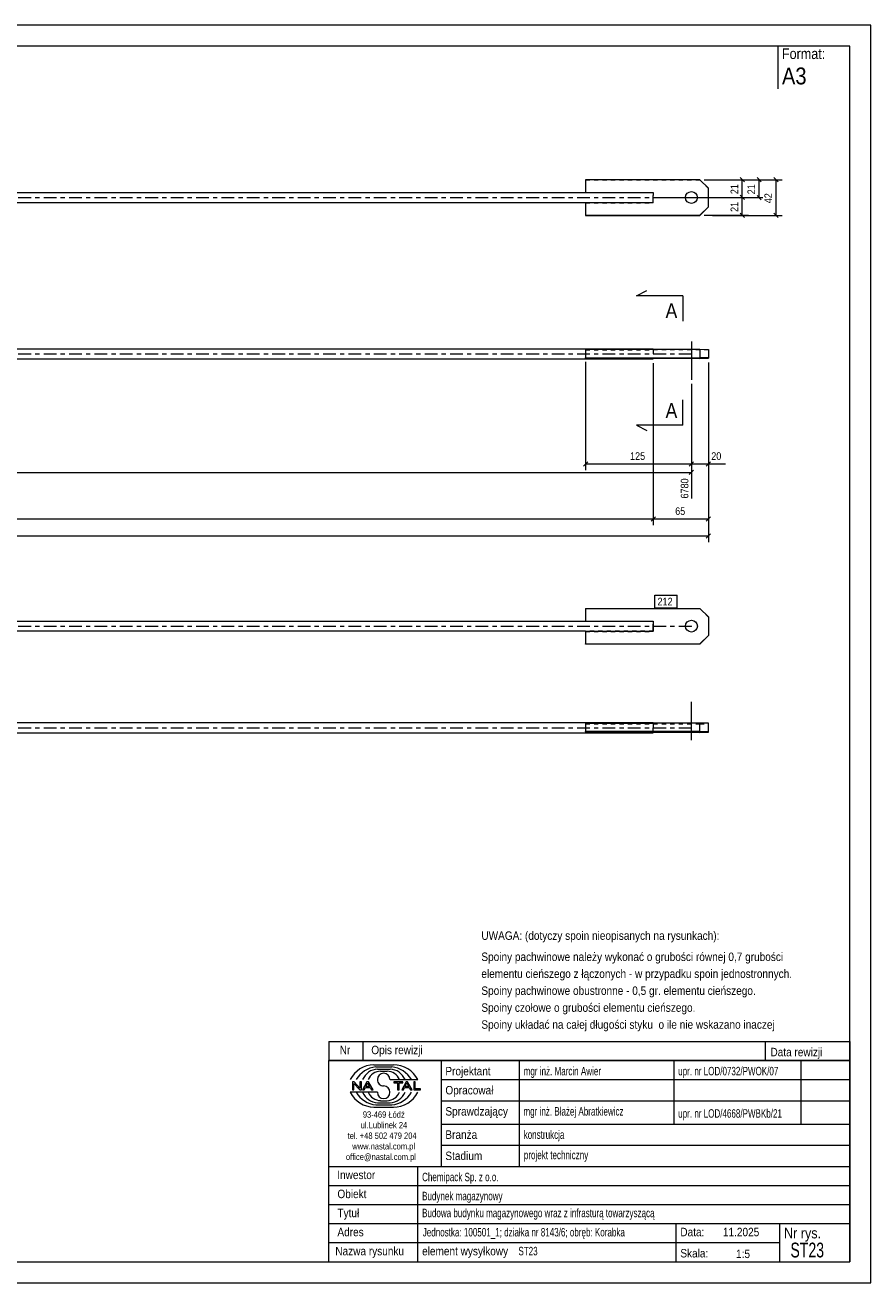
# Model space of a CAD drawing. Header units: millimetres. Extents: x 0 to 420, y 0 to 297.
# Tile 2 of 2: x 220 to 420, y 0 to 297. Entities that reach past the tile are written whole.
import ezdxf

# ---------------------------------------------------------------- set-up
doc = ezdxf.new("R2010")
doc.units = ezdxf.units.MM
for name, pattern in [('XKITLINE00', [0]), ('XKITLINE01', [4, 1, -1, 1, -1]), ('XKITLINE03', [6, 3, -1, 1, -1])]:
    doc.linetypes.add(name, pattern=pattern)
for name, color, linetype, lineweight in [('Arkusz rysunku', 3, 'Continuous', 0), ('Element', 2, 'Continuous', 0), ('Inny typ obiektu', 7, 'Continuous', 0), ('Przekrój', 7, 'Continuous', 0), ('Wymiar', 4, 'Continuous', 0), ('Znak elementu', 2, 'Continuous', 0), ('Śruba', 3, 'Continuous', 0)]:
    doc.layers.add(name, color=color, linetype=linetype, lineweight=lineweight)
doc.styles.add('ARIAL', font='ARIAL.TTF')

msp = doc.modelspace()

# ---------------------------------------------------------------- linework, layer by layer
at = {"layer": 'Arkusz rysunku', "linetype": 'XKITLINE00', "lineweight": 0}
for p, q in [((420, 297), (0, 297)), ((420, 297), (415, 297)), ((420, 0), (420, 297)), ((415, 292), (5, 292)), ((415, 5), (415, 292)), ((5, 5), (415, 5)), ((0, 0), (420, 0))]:
    msp.add_line(p, q, dxfattribs=at)
at = {"layer": 'Element', "linetype": 'XKITLINE00', "lineweight": 0}
for p, q in [((379.62, 260.5), (352.62, 260.5)), ((352.62, 260.5), (352.62, 257.48)), ((381.62, 258.5), (379.62, 260.5)), ((381.62, 254.06), (381.62, 258.5)), ((200.62, 257.48), (368.62, 257.48)), ((352.62, 257.5), (368.62, 257.5)), ((368.62, 257.5), (368.62, 256.78)), ((368.62, 255.83), (368.62, 256.78)), ((368.62, 255.1), (368.62, 255.83)), ((352.62, 255.08), (200.62, 255.08)), ((352.62, 255.1), (368.62, 255.1)), ((352.62, 255.1), (352.62, 252.06)), ((379.62, 252.1), (381.62, 254.1)), ((379.62, 252.06), (381.62, 254.06)), ((352.62, 252.1), (379.62, 252.1)), ((352.62, 252.06), (379.62, 252.06)), ((379.62, 252.1), (379.62, 252.06)), ((200.62, 220.58), (368.62, 220.58)), ((352.62, 220.47), (379.62, 220.47)), ((352.62, 220.47), (352.62, 218.41)), ((368.62, 220.58), (368.62, 220.47)), ((379.62, 220.47), (381.62, 220.43)), ((379.62, 220.47), (379.62, 218.47)), ((381.62, 220.43), (381.62, 218.33)), ((200.62, 218.18), (368.62, 218.18)), ((352.62, 218.47), (379.62, 218.47)), ((352.62, 218.41), (368.62, 218.41)), ((368.62, 218.41), (368.62, 218.39)), ((368.62, 218.18), (368.62, 218.39)), ((379.62, 218.29), (368.62, 218.29)), ((381.62, 218.43), (379.62, 218.47)), ((379.62, 218.29), (381.62, 218.33)), ((352.62, 159.28), (352.62, 156.28)), ((352.62, 159.28), (379.62, 159.28)), ((379.62, 159.28), (381.62, 157.28)), ((200.62, 156.26), (368.62, 156.26)), ((352.62, 156.28), (352.62, 156.26)), ((352.62, 156.28), (368.62, 156.28)), ((368.62, 156.28), (368.62, 155.58)), ((368.62, 155.58), (368.62, 154.59)), ((368.62, 153.88), (368.62, 154.59)), ((381.62, 157.28), (381.62, 152.88)), ((352.62, 153.86), (200.62, 153.86)), ((352.62, 153.88), (352.62, 150.88)), ((352.62, 153.88), (368.62, 153.88)), ((379.62, 150.88), (381.62, 152.88)), ((381.62, 152.83), (379.62, 150.84)), ((381.62, 152.88), (381.62, 152.83)), ((352.62, 150.84), (352.62, 150.88)), ((352.62, 150.88), (379.62, 150.88)), ((379.62, 150.84), (352.62, 150.84)), ((379.62, 150.84), (379.62, 150.88)), ((200.62, 132.29), (368.62, 132.29)), ((379.62, 132.18), (352.62, 132.18)), ((352.62, 132.18), (352.62, 130.18)), ((368.62, 132.29), (368.62, 132.18)), ((379.62, 130.18), (379.62, 132.18)), ((381.62, 132.14), (379.62, 132.18)), ((381.62, 130.14), (381.62, 132.14)), ((200.62, 129.89), (368.62, 129.89)), ((379.62, 130.18), (352.62, 130.18)), ((352.62, 130.18), (352.62, 130.12)), ((352.62, 130.12), (368.62, 130.12)), ((368.62, 130.1), (368.62, 130.12)), ((368.62, 129.89), (368.62, 130.1)), ((379.62, 130), (368.62, 130)), ((381.62, 130.14), (379.62, 130.18)), ((379.62, 130), (381.62, 130.04)), ((381.62, 130.04), (381.62, 130.14))]:
    msp.add_line(p, q, dxfattribs=at)
at = {"layer": 'Element', "linetype": 'XKITLINE01', "lineweight": 0}
for p, q in [((352.62, 260.46), (379.62, 260.46)), ((379.62, 260.5), (379.62, 260.46)), ((379.62, 260.46), (381.62, 258.46)), ((352.62, 257.46), (352.62, 257.48)), ((352.62, 257.48), (352.62, 257.46)), ((352.62, 257.46), (368.62, 257.46)), ((368.62, 257.48), (368.62, 256.78)), ((368.62, 255.83), (368.62, 256.78)), ((368.62, 255.08), (368.62, 255.83)), ((368.62, 255.08), (368.62, 255.43)), ((368.62, 255.08), (352.62, 255.08)), ((352.62, 255.06), (368.62, 255.06)), ((368.62, 255.06), (368.62, 255.1)), ((368.62, 255.06), (368.62, 255.1)), ((352.62, 220.41), (352.62, 220.47)), ((368.62, 220.41), (352.62, 220.41)), ((352.62, 220.29), (352.62, 220.35)), ((352.62, 220.35), (368.62, 220.35)), ((379.62, 220.29), (352.62, 220.29)), ((368.62, 220.47), (368.62, 218.53)), ((368.62, 220.35), (368.62, 220.41)), ((368.62, 220.41), (368.62, 218.41)), ((381.62, 220.33), (379.62, 220.29)), ((381.62, 220.43), (381.62, 220.33)), ((352.62, 218.29), (352.62, 218.47)), ((352.62, 218.36), (368.62, 218.36)), ((368.62, 218.29), (352.62, 218.29)), ((368.62, 218.47), (368.62, 218.53)), ((368.62, 218.47), (368.62, 218.53)), ((368.62, 218.39), (368.62, 218.47)), ((368.62, 218.39), (368.62, 218.47)), ((368.62, 218.36), (368.62, 218.39)), ((379.62, 218.47), (379.62, 218.29)), ((352.62, 159.23), (352.62, 159.28)), ((352.62, 159.23), (379.62, 159.23)), ((379.62, 159.23), (379.62, 159.28)), ((379.62, 159.23), (381.62, 157.23)), ((352.62, 156.26), (352.62, 156.23)), ((352.62, 156.23), (368.62, 156.23)), ((368.62, 156.26), (368.62, 154.21)), ((368.62, 154.59), (368.62, 155.58)), ((368.62, 154.59), (368.62, 153.86)), ((368.62, 153.86), (352.62, 153.86)), ((352.62, 153.83), (368.62, 153.83)), ((368.62, 153.83), (368.62, 153.88)), ((368.62, 132.12), (352.62, 132.12)), ((352.62, 132.06), (368.62, 132.06)), ((352.62, 132), (379.62, 132)), ((368.62, 132.18), (368.62, 129.89)), ((368.62, 130.06), (368.62, 132.12)), ((379.62, 132), (381.62, 132.04)), ((352.62, 130.12), (352.62, 130.18)), ((352.62, 130.18), (352.62, 130)), ((352.62, 130.18), (352.62, 130.06)), ((368.62, 130.06), (352.62, 130.06)), ((352.62, 130.06), (352.62, 130)), ((368.62, 130), (352.62, 130)), ((368.62, 130.12), (368.62, 130.18)), ((368.62, 130.06), (368.62, 130.1)), ((379.62, 130), (379.62, 130.18)), ((381.62, 130.04), (381.62, 130.14))]:
    msp.add_line(p, q, dxfattribs=at)
at = {"layer": 'Element', "linetype": 'XKITLINE03', "lineweight": 0}
for p, q in [((200.62, 256.28), (378.62, 256.28)), ((200.62, 219.38), (378.62, 219.38)), ((200.62, 155.06), (378.62, 155.06)), ((200.62, 131.09), (378.62, 131.09))]:
    msp.add_line(p, q, dxfattribs=at)
at = {"layer": 'Inny typ obiektu', "linetype": 'XKITLINE00', "lineweight": 0}
for p, q in [((398, 292), (398, 282)), ((292, 57), (292, 52.5)), ((292, 57), (415, 57)), ((300, 57), (300, 52.5)), ((395, 57), (395, 52.5)), ((415, 57), (415, 52.5)), ((415, 52.5), (292, 52.5)), ((292, 5), (292, 52.5)), ((292, 52.5), (415, 52.5)), ((302.62, 51.49), (307.23, 51.5)), ((303.07, 50.99), (306.86, 51)), ((303.46, 50.49), (306.45, 50.49)), ((318.5, 52.5), (318.5, 27.5)), ((337, 27.5), (337, 52.5)), ((373.5, 52.5), (373.5, 37.5)), ((403.5, 52.5), (403.5, 37.5)), ((415, 52.5), (415, 5)), ((304.2, 49.98), (305.73, 49.99)), ((306.42, 47.99), (312.98, 47.99)), ((318.5, 48), (415, 48)), ((303.43, 45.01), (297, 45.01)), ((297.93, 47.44), (297.57, 47.44)), ((297.57, 47.44), (297.57, 45.56)), ((297.57, 45.56), (297.9, 45.56)), ((297.9, 47.04), (299.29, 45.56)), ((297.9, 45.56), (297.9, 47.04)), ((299.31, 45.96), (297.93, 47.44)), ((299.29, 45.56), (299.65, 45.56)), ((299.65, 47.44), (299.31, 47.44)), ((299.31, 47.44), (299.31, 45.96)), ((299.65, 45.56), (299.65, 47.44)), ((300.96, 47.44), (299.94, 45.56)), ((299.94, 45.56), (300.31, 45.56)), ((300.31, 45.56), (300.61, 46.13)), ((300.61, 46.13), (301.71, 46.13)), ((300.71, 46.33), (301.14, 47.24)), ((301.6, 46.33), (300.71, 46.33)), ((301.33, 47.44), (300.96, 47.44)), ((301.14, 47.24), (301.6, 46.33)), ((302.41, 45.56), (301.33, 47.44)), ((301.71, 46.13), (302.02, 45.56)), ((302.02, 45.56), (302.41, 45.56)), ((309.43, 47.44), (307.34, 47.44)), ((307.34, 47.44), (307.34, 47.22)), ((307.34, 47.22), (308.21, 47.22)), ((308.21, 47.22), (308.21, 45.56)), ((308.21, 45.56), (308.56, 45.56)), ((308.56, 45.56), (308.56, 47.22)), ((308.56, 47.22), (309.43, 47.22)), ((310.21, 47.44), (309.2, 45.56)), ((309.2, 45.56), (309.57, 45.56)), ((309.43, 47.22), (309.43, 47.44)), ((309.57, 45.56), (309.86, 46.13)), ((309.86, 46.13), (310.96, 46.13)), ((309.96, 46.33), (310.39, 47.24)), ((310.86, 46.33), (309.96, 46.33)), ((310.59, 47.44), (310.21, 47.44)), ((310.4, 47.24), (310.39, 47.24)), ((310.4, 47.24), (310.86, 46.33)), ((311.67, 45.56), (310.59, 47.44)), ((310.96, 46.13), (311.27, 45.56)), ((311.27, 45.56), (311.67, 45.56)), ((312.36, 47.44), (312.01, 47.44)), ((312.01, 47.44), (312.01, 45.56)), ((312.01, 45.56), (313.66, 45.56)), ((312.36, 45.78), (312.36, 47.44)), ((313.66, 45.78), (312.36, 45.78)), ((313.66, 45.56), (313.66, 45.78)), ((303.07, 42.01), (306.86, 42)), ((303.46, 42.51), (306.45, 42.51)), ((304.2, 43.02), (305.73, 43.01)), ((318.5, 43), (415, 43)), ((302.62, 41.51), (307.23, 41.5)), ((318.5, 37.5), (415, 37.5)), ((318.5, 32.5), (415, 32.5)), ((292, 27.5), (415, 27.5)), ((313, 5), (313, 27.5)), ((292, 23), (415, 23)), ((292, 18.5), (415, 18.5)), ((292, 14), (415, 14)), ((374, 5), (374, 14)), ((398.5, 5), (398.5, 14)), ((292, 9.5), (398.5, 9.5)), ((292, 5), (415, 5))]:
    msp.add_line(p, q, dxfattribs=at)
for centre, radius, start, end in [((302.72, 45.08), 6.42, 90.8317, 153.0136), ((303.67, 45), 6.02, 95.7347, 150.2266), ((306.22, 46.41), 4.08, 22.7023, 86.7527), ((306.24, 44.98), 6.04, 29.8256, 84.1252), ((307.25, 45.07), 6.43, 27.0191, 90.199), ((303.7, 46.42), 4.07, 93.3428, 157.3393), ((304.33, 46.6), 3.38, 92.229, 155.8008), ((304.92, 47.99), 1.49, 0.0741, 179.9259), ((304.92, 47.99), 1.49, 179.9259, 270), ((305.59, 46.6), 3.39, 24.2351, 87.5913), ((302.72, 47.92), 6.42, 206.9864, 269.1683), ((303.67, 48), 6.02, 209.7734, 264.2653), ((303.7, 46.58), 4.07, 202.6607, 266.6572), ((304.33, 46.4), 3.38, 204.1992, 267.771), ((304.92, 45.01), 1.49, 180.0741, 359.9259), ((304.92, 45), 1.49, 0.0741, 90), ((305.59, 46.4), 3.39, 272.4087, 335.7649), ((306.22, 46.59), 4.08, 273.2473, 337.2977), ((306.24, 48.02), 6.04, 275.8748, 330.1744), ((307.25, 47.93), 6.43, 269.801, 332.9809)]:
    msp.add_arc(centre, radius, start, end, dxfattribs=at)
at = {"layer": 'Przekrój', "linetype": 'XKITLINE00', "lineweight": 0}
for p, q in [((364.62, 233.06), (367.12, 234.31)), ((369.62, 233.06), (364.62, 233.06)), ((375.62, 233.06), (369.62, 233.06)), ((375.62, 233.06), (375.62, 227.06)), ((375.62, 202.5), (375.62, 208.5)), ((364.62, 202.5), (367.12, 201.25)), ((369.62, 202.5), (364.62, 202.5)), ((375.62, 202.5), (369.62, 202.5))]:
    msp.add_line(p, q, dxfattribs=at)
at = {"layer": 'Wymiar', "linetype": 'XKITLINE00', "lineweight": 0}
for p, q in [((380.62, 260.5), (391.06, 260.5)), ((382.62, 260.5), (399.06, 260.5)), ((382.62, 260.5), (395.06, 260.5)), ((389.11, 261.01), (390.13, 259.99)), ((389.62, 256.34), (389.62, 260.5)), ((393.11, 261.01), (394.13, 259.99)), ((393.62, 256.28), (393.62, 260.5)), ((397.11, 261.01), (398.13, 259.99)), ((397.62, 252.06), (397.62, 260.5)), ((369.62, 256.28), (394.5, 256.28)), ((378.62, 256.34), (391.06, 256.34)), ((378.62, 256.34), (391.06, 256.34)), ((389.11, 256.85), (390.13, 255.83)), ((389.11, 256.85), (390.13, 255.83)), ((389.62, 252.1), (389.62, 256.34)), ((393.11, 256.79), (394.13, 255.77)), ((389.11, 252.61), (390.13, 251.59)), ((397.11, 252.57), (398.13, 251.55)), ((380.62, 252.1), (391.06, 252.1)), ((382.62, 252.06), (399.06, 252.06)), ((352.62, 217.47), (352.62, 191.94)), ((368.62, 217.18), (368.62, 178.94)), ((368.62, 217.18), (368.62, 178.94)), ((381.62, 217.33), (381.62, 174.94)), ((381.62, 217.33), (381.62, 178.94)), ((381.62, 217.33), (381.62, 191.94)), ((377.62, 212.28), (377.62, 185.22)), ((377.62, 212.28), (377.62, 191.94)), ((377.62, 212.28), (377.62, 191.94)), ((353.13, 193.89), (352.11, 192.87)), ((352.62, 193.38), (377.62, 193.38)), ((378.13, 193.89), (377.11, 192.87)), ((378.13, 193.89), (377.11, 192.87)), ((377.62, 193.38), (381.62, 193.38)), ((382.13, 193.89), (381.11, 192.87)), ((381.62, 193.38), (385.64, 193.38)), ((381.62, 193.38), (385.64, 193.38)), ((31.62, 191.38), (377.62, 191.38)), ((378.13, 191.89), (377.11, 190.87)), ((31.62, 180.38), (368.62, 180.38)), ((369.13, 180.89), (368.11, 179.87)), ((369.13, 180.89), (368.11, 179.87)), ((368.62, 180.38), (381.62, 180.38)), ((382.13, 180.89), (381.11, 179.87)), ((18.62, 176.38), (381.62, 176.38)), ((382.13, 176.89), (381.11, 175.87))]:
    msp.add_line(p, q, dxfattribs=at)
at = {"layer": 'Znak elementu', "linetype": 'XKITLINE00', "lineweight": 0}
for p, q in [((369.01, 162.38), (374.22, 162.38)), ((369.01, 159.38), (369.01, 162.38)), ((374.22, 159.38), (374.22, 162.38)), ((369.01, 159.38), (374.22, 159.38))]:
    msp.add_line(p, q, dxfattribs=at)
at = {"layer": 'Śruba', "linetype": 'XKITLINE00', "lineweight": 0}
for p, q in [((377.62, 256.34), (377.62, 256.15)), ((377.62, 222.28), (377.62, 213.28)), ((377.62, 154.99), (377.62, 155.19)), ((377.62, 128.19), (377.62, 137.19))]:
    msp.add_line(p, q, dxfattribs=at)
for centre in [(377.62, 256.3), (377.62, 155.08)]:
    msp.add_circle(centre, 1.4, dxfattribs=at)

# ---------------------------------------------------------------- texts
at = {"layer": 'Inny typ obiektu', "style": 'ARIAL'}
for s, height, width, p in [('Format:', 2.5, 0.85, (399, 289)), ('A3', 4, 0.85, (399, 283)), ('UWAGA: (dotyczy spoin nieopisanych na rysunkach):', 2, 0.85, (328, 81)), ('Spoiny pachwinowe należy wykonać o grubości równej 0,7 grubości', 2, 0.85, (328, 76)), ('elementu cieńszego z łączonych - w przypadku spoin jednostronnych.', 2, 0.85, (328, 72)), ('Spoiny pachwinowe obustronne - 0,5 gr. elementu cieńszego.', 2, 0.85, (328, 68)), ('Spoiny czołowe o grubości elementu cieńszego.', 2, 0.85, (328, 64)), ('Spoiny układać na całej długości styku  o ile nie wskazano inaczej', 2, 0.85, (328, 60)), ('Nr', 2, 0.85, (294.54, 54)), ('Opis rewizji', 2, 0.85, (302, 54)), ('Data rewizji', 2, 0.85, (396.28, 53.5)), ('Projektant', 2, 0.85, (319.5, 49)), ('mgr inż. Marcin Awier', 2, 0.68, (338, 49)), ('upr. nr LOD/0732/PWOK/07', 2, 0.68, (374.5, 49)), ('Opracował', 2, 0.85, (319.5, 44.5)), ('Sprawdzający', 2, 0.85, (319.5, 39.5)), ('mgr inż. Błażej Abratkiewicz', 2, 0.68, (337.94, 39.5)), ('93-469 Łódź', 1.5, 0.85, (300, 39)), ('upr. nr LOD/4668/PWBKb/21', 2, 0.68, (374.5, 39)), ('ul.Lublinek 24', 1.5, 0.85, (299.5, 36.5)), ('Branża', 2, 0.85, (319.5, 34)), ('konstrukcja', 2, 0.68, (338, 34)), ('tel. +48 502 479 204', 1.5, 0.85, (296.41, 34)), ('www.nastal.com.pl', 1.5, 0.85, (297.5, 31.5)), ('office@nastal.com.pl', 1.5, 0.85, (296, 29)), ('Stadium', 2, 0.85, (319.5, 29)), ('projekt techniczny', 2, 0.68, (338.04, 29.19)), ('Inwestor', 2, 0.85, (293.96, 24.5)), ('Chemipack Sp. z o.o.', 2, 0.68, (314, 24)), ('Obiekt', 2, 0.85, (294, 20)), ('Budynek magazynowy', 2, 0.68, (314, 19.5)), ('Tytuł', 2, 0.85, (294, 15.5)), ('Budowa budynku magazynowego wraz z infrasturą towarzyszącą', 2, 0.68, (314, 15.5)), ('Adres', 2, 0.85, (294, 11)), ('Jednostka: 100501_1; działka nr 8143/6; obręb: Korabka', 2, 0.68, (314.16, 10.96)), ('Data:', 2, 0.85, (375, 11)), ('11.2025', 2, 0.85, (385.06, 11)), ('Nr rys.', 2.5, 0.85, (399.5, 10.5)), ('ST23', 3.5, 0.68, (401, 6)), ('Nazwa rysunku', 2, 0.85, (293.5, 6.5)), ('element wysyłkowy', 2, 0.85, (314, 6.5)), ('ST23', 2, 0.68, (336.75, 6.5)), ('Skala:', 2, 0.85, (375, 6)), ('1:5', 2, 0.85, (388.16, 5.85))]:
    msp.add_text(s, height=height, dxfattribs=dict(at, width=width)).set_placement(p)
at = {"layer": 'Przekrój', "style": 'ARIAL', "width": 0.85}
for p in [(371.51, 227.81), (371.51, 204.25)]:
    msp.add_text('A', height=3.5, dxfattribs=at).set_placement(p)
at = {"layer": 'Wymiar', "style": 'ARIAL', "width": 0.85}
for s, p in [('21', (388.66, 257.09)), ('21', (392.66, 257.05)), ('42', (396.66, 254.94)), ('21', (388.66, 252.89)), ('6780', (376.9, 185.22))]:
    msp.add_text(s, height=1.8, rotation=90.0002, dxfattribs=at).set_placement(p)
for s, p in [('125', (363.12, 194.34)), ('20', (382.3, 194.34)), ('65', (373.78, 181.34))]:
    msp.add_text(s, height=1.8, dxfattribs=at).set_placement(p)
at = {"layer": 'Znak elementu', "style": 'ARIAL', "width": 0.85}
msp.add_text('212', height=1.8, dxfattribs=at).set_placement((369.61, 159.98))

doc.saveas('drawing.dxf')
